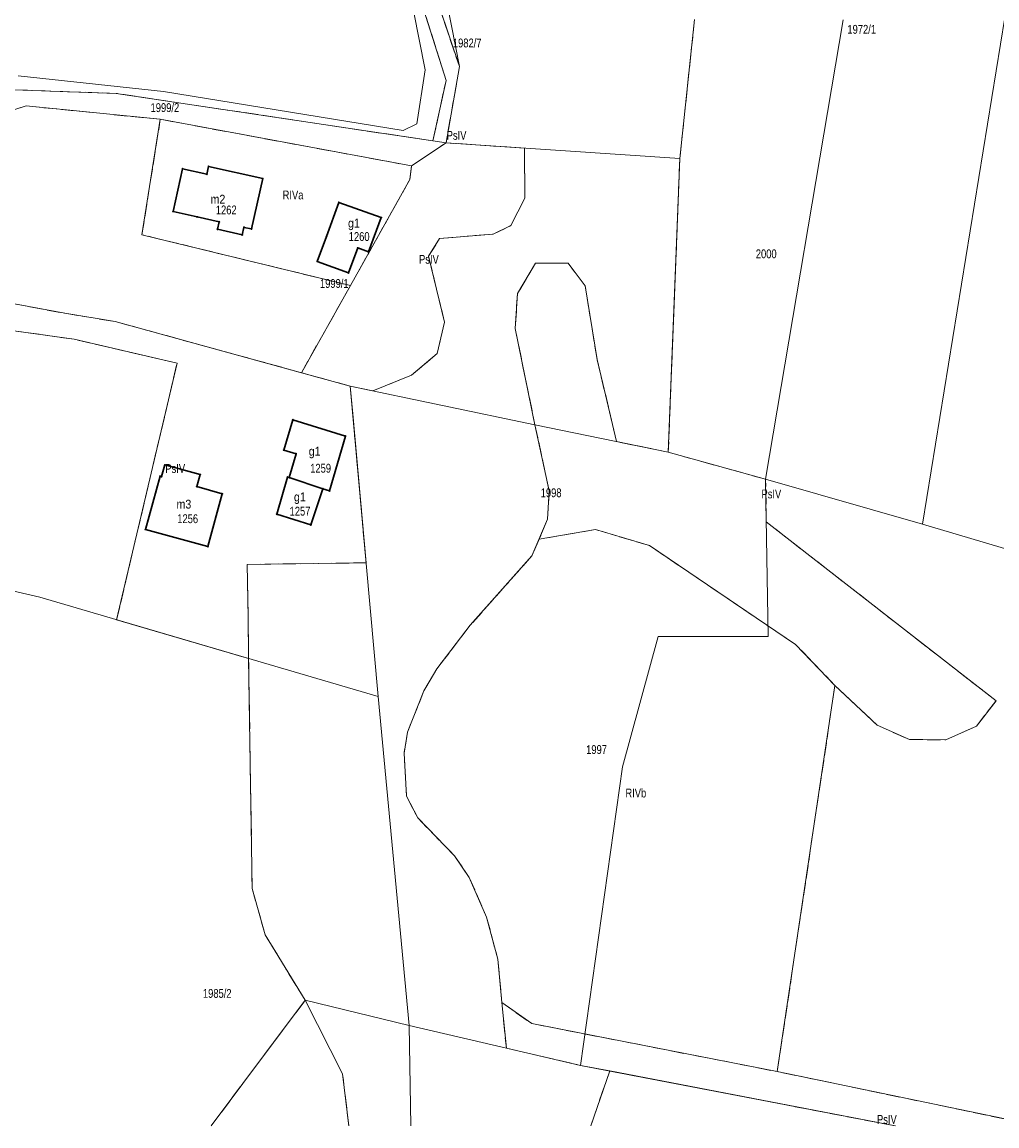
# Model space of a CAD drawing. Header units: metres. Extents: x 7498273 to 7499989, y 5499795 to 5500810.
# Tile 17 of 40: x 7499116 to 7499281, y 5499795 to 5499982. Entities that reach past the tile are written whole.
import ezdxf

# ---------------------------------------------------------------- set-up
doc = ezdxf.new("R2010")
doc.units = ezdxf.units.M
doc.header["$MEASUREMENT"] = 0
doc.linetypes.add('2.25_0.75', pattern=[3, 2.25, -0.75])
doc.layers.get('0').update_dxf_attribs({"color": 2})
for name, color, linetype, lineweight in [('209-oznaczenie konturu klasyfikacyjnego', 7, 'Continuous', 0), ('211-numer działki ewidencyjnej', 7, 'Continuous', 0), ('217-kontur klasyfikacyjny', 7, 'Continuous', 0), ('218-kontur użytku gruntowego', 7, 'Continuous', 0), ('219-działka ewidencyjna', 7, 'Continuous', 0), ('312-budynek ewidencyjny', 7, 'Continuous', 0), ('312-oznaczenie budynku ewidencyjnego', 7, 'Continuous', 0), ('312-oznaczenie budynku ewidencyjnego-Atr117', 7, 'Continuous', 0), ('Punkt budynku', 7, 'Continuous', 0)]:
    doc.layers.add(name, color=color, linetype=linetype, lineweight=lineweight)
doc.styles.get("Standard").update_dxf_attribs({"font": 'Working1250.shx', "width": 0.75})

# ---------------------------------------------------------------- blocks, each defined once
blk = doc.blocks.new('PUNKTBUD')
at = {"color": 0}
blk.add_circle((0, 0), 0.09, dxfattribs=at)

msp = doc.modelspace()

# ---------------------------------------------------------------- linework, layer by layer
at = {"layer": '217-kontur klasyfikacyjny', "color": 3, "linetype": '2.25_0.75', "lineweight": 13, "flags": 128}
for points in [[(7499179.96, 5500004.48), (7499190.12, 5499974.29)], [(7499187.85, 5499971.95), (7499179.43, 5499998.62)], [(7499229.91, 5499982.27), (7499227.42, 5499958.75)], [(7499190.12, 5499974.29), (7499187.85, 5499961.39)], [(7499185.64, 5499961.72), (7499187.85, 5499971.95)], [(7499132.01, 5499969.76), (7499109.86, 5499970.54)], [(7499185.64, 5499961.72), (7499132.01, 5499969.76)], [(7499113.94, 5499966.74), (7499116.77, 5499967.64)], [(7499116.77, 5499967.64), (7499139.49, 5499965.37)], [(7499136.38, 5499945.84), (7499139.49, 5499965.37)], [(7499139.49, 5499965.37), (7499181.99, 5499957.5)], [(7499181.99, 5499957.5), (7499187.85, 5499961.39)], [(7499187.85, 5499961.39), (7499185.64, 5499961.72)], [(7499201.12, 5499960.5), (7499187.85, 5499961.39)], [(7499201.18, 5499952.03), (7499201.12, 5499960.5)], [(7499227.42, 5499958.75), (7499225.47, 5499909.04)], [(7499181.74, 5499955.17), (7499181.99, 5499957.5)], [(7499171.66, 5499937.23), (7499181.74, 5499955.17)], [(7499198.83, 5499947.4), (7499201.18, 5499952.03)], [(7499195.8, 5499945.95), (7499198.83, 5499947.4)], [(7499171.66, 5499937.23), (7499136.38, 5499945.84)], [(7499184.9, 5499942.23), (7499186.76, 5499945.2)], [(7499186.76, 5499945.2), (7499195.8, 5499945.95)], [(7499187.59, 5499931.03), (7499184.9, 5499942.23)], [(7499202.99, 5499941.03), (7499199.96, 5499935.92)], [(7499208.51, 5499941.03), (7499202.99, 5499941.03)], [(7499211.41, 5499937.17), (7499208.51, 5499941.03)], [(7499163.38, 5499922.49), (7499171.66, 5499937.23)], [(7499213.41, 5499924.75), (7499211.41, 5499937.17)], [(7499105.59, 5499935.85), (7499123.3, 5499932.54)], [(7499199.96, 5499935.92), (7499199.54, 5499929.99)], [(7499123.3, 5499932.54), (7499131.86, 5499931.14)], [(7499124.9, 5499928.16), (7499104.35, 5499931.01)], [(7499131.86, 5499931.14), (7499163.38, 5499922.49)], [(7499186.35, 5499925.72), (7499187.59, 5499931.03)], [(7499199.54, 5499929.99), (7499202.9, 5499913.65)], [(7499142.33, 5499924.08), (7499124.9, 5499928.16)], [(7499132.1, 5499880.68), (7499142.33, 5499924.08)], [(7499182, 5499922.06), (7499186.35, 5499925.72)], [(7499216.72, 5499910.83), (7499213.41, 5499924.75)], [(7499171.62, 5499920.23), (7499163.38, 5499922.49)], [(7499175.47, 5499919.42), (7499182, 5499922.06)], [(7499172.05, 5499915.51), (7499171.62, 5499920.23)], [(7499171.62, 5499920.23), (7499175.47, 5499919.42)], [(7499174.32, 5499890.32), (7499172.05, 5499915.51)], [(7499202.9, 5499913.65), (7499205.29, 5499902.5)], [(7499225.47, 5499909.04), (7499216.72, 5499910.83)], [(7499241.94, 5499904.45), (7499225.47, 5499909.04)], [(7499242.06, 5499897.24), (7499241.94, 5499904.45)], [(7499205.29, 5499902.5), (7499205.04, 5499897.73)], [(7499205.04, 5499897.73), (7499203.59, 5499894.31)], [(7499213.15, 5499895.95), (7499203.59, 5499894.31)], [(7499222.26, 5499893.24), (7499213.15, 5499895.95)], [(7499280.94, 5499866.96), (7499242.06, 5499897.24)], [(7499203.59, 5499894.31), (7499202.38, 5499891.48)], [(7499247.01, 5499876.5), (7499222.26, 5499893.24)], [(7499154.2, 5499890.05), (7499174.32, 5499890.32)], [(7499202.38, 5499891.48), (7499197.88, 5499886.4)], [(7499154.33, 5499881.42), (7499154.2, 5499890.05)], [(7499197.88, 5499886.4), (7499191.95, 5499879.75)], [(7499154.44, 5499874.14), (7499154.33, 5499881.42)], [(7499154.44, 5499874.14), (7499132.1, 5499880.68)], [(7499191.95, 5499879.75), (7499186.29, 5499872.37)], [(7499253.67, 5499869.57), (7499247.01, 5499876.5)], [(7499155.03, 5499835.2), (7499154.44, 5499874.14)], [(7499186.29, 5499872.37), (7499184.11, 5499868.68)], [(7499184.11, 5499868.68), (7499181.34, 5499861.67)], [(7499243.91, 5499804.22), (7499253.67, 5499869.57)], [(7499253.67, 5499869.57), (7499260.81, 5499862.82)], [(7499277.62, 5499862.69), (7499280.94, 5499866.96)], [(7499260.81, 5499862.82), (7499266.28, 5499860.41)], [(7499272.45, 5499860.36), (7499277.62, 5499862.69)], [(7499181.34, 5499861.67), (7499180.74, 5499858.1)], [(7499266.28, 5499860.41), (7499272.45, 5499860.36)], [(7499180.74, 5499858.1), (7499181.16, 5499850.82)], [(7499181.16, 5499850.82), (7499183.05, 5499847.14)], [(7499183.05, 5499847.14), (7499189.3, 5499840.72)], [(7499189.3, 5499840.72), (7499191.79, 5499837.04)], [(7499191.79, 5499837.04), (7499194.72, 5499830.37)], [(7499157.24, 5499827.34), (7499155.03, 5499835.2)], [(7499194.72, 5499830.37), (7499196.62, 5499823.24)], [(7499164, 5499816.29), (7499157.24, 5499827.34)], [(7499196.62, 5499823.24), (7499197.29, 5499815.9)], [(7499148.081, 5499795.022), (7499164, 5499816.29)], [(7499170.34, 5499803.83), (7499164, 5499816.29)], [(7499197.29, 5499815.9), (7499202.36, 5499812.34)], [(7499197.29, 5499815.9), (7499198.06, 5499808.17)], [(7499202.36, 5499812.34), (7499243.91, 5499804.22)], [(7499198.06, 5499808.17), (7499210.59, 5499805.27)], [(7499210.59, 5499805.27), (7499215.55, 5499804.32)], [(7499171.401, 5499795.022), (7499170.34, 5499803.83)], [(7499215.55, 5499804.32), (7499212.347, 5499795.022)], [(7499263.907, 5499795.022), (7499215.55, 5499804.32)], [(7499288.164, 5499795.022), (7499243.91, 5499804.22)]]:
    msp.add_lwpolyline(points, dxfattribs=at)
at = {"layer": '218-kontur użytku gruntowego', "color": 3, "linetype": 'Continuous', "lineweight": 13, "flags": 128}
for points in [[(7499190.12, 5499974.29), (7499179.96, 5500004.48)], [(7499179.43, 5499998.62), (7499187.85, 5499971.95)], [(7499229.91, 5499982.27), (7499227.42, 5499958.75)], [(7499187.85, 5499961.39), (7499190.12, 5499974.29)], [(7499187.85, 5499971.95), (7499185.64, 5499961.72)], [(7499109.86, 5499970.54), (7499132.01, 5499969.76)], [(7499132.01, 5499969.76), (7499185.64, 5499961.72)], [(7499116.77, 5499967.64), (7499113.94, 5499966.74)], [(7499139.49, 5499965.37), (7499116.77, 5499967.64)], [(7499139.49, 5499965.37), (7499136.38, 5499945.84)], [(7499181.99, 5499957.5), (7499139.49, 5499965.37)], [(7499187.85, 5499961.39), (7499181.99, 5499957.5)], [(7499185.64, 5499961.72), (7499187.85, 5499961.39)], [(7499201.12, 5499960.5), (7499187.85, 5499961.39)], [(7499201.18, 5499952.03), (7499201.12, 5499960.5)], [(7499227.42, 5499958.75), (7499225.47, 5499909.04)], [(7499181.99, 5499957.5), (7499181.74, 5499955.17)], [(7499181.74, 5499955.17), (7499171.66, 5499937.23)], [(7499198.83, 5499947.4), (7499201.18, 5499952.03)], [(7499195.8, 5499945.95), (7499198.83, 5499947.4)], [(7499136.38, 5499945.84), (7499171.66, 5499937.23)], [(7499184.9, 5499942.23), (7499186.76, 5499945.2)], [(7499186.76, 5499945.2), (7499195.8, 5499945.95)], [(7499187.59, 5499931.03), (7499184.9, 5499942.23)], [(7499202.99, 5499941.03), (7499199.96, 5499935.92)], [(7499208.51, 5499941.03), (7499202.99, 5499941.03)], [(7499211.41, 5499937.17), (7499208.51, 5499941.03)], [(7499171.66, 5499937.23), (7499163.38, 5499922.49)], [(7499213.41, 5499924.75), (7499211.41, 5499937.17)], [(7499123.3, 5499932.54), (7499105.59, 5499935.85)], [(7499199.96, 5499935.92), (7499199.54, 5499929.99)], [(7499131.86, 5499931.14), (7499123.3, 5499932.54)], [(7499104.35, 5499931.01), (7499124.9, 5499928.16)], [(7499163.38, 5499922.49), (7499131.86, 5499931.14)], [(7499186.35, 5499925.72), (7499187.59, 5499931.03)], [(7499199.54, 5499929.99), (7499202.9, 5499913.65)], [(7499124.9, 5499928.16), (7499142.33, 5499924.08)], [(7499142.33, 5499924.08), (7499132.1, 5499880.68)], [(7499182, 5499922.06), (7499186.35, 5499925.72)], [(7499216.72, 5499910.83), (7499213.41, 5499924.75)], [(7499163.38, 5499922.49), (7499171.62, 5499920.23)], [(7499175.47, 5499919.42), (7499182, 5499922.06)], [(7499171.62, 5499920.23), (7499175.47, 5499919.42)], [(7499172.05, 5499915.51), (7499171.62, 5499920.23)], [(7499174.32, 5499890.32), (7499172.05, 5499915.51)], [(7499202.9, 5499913.65), (7499205.29, 5499902.5)], [(7499225.47, 5499909.04), (7499216.72, 5499910.83)], [(7499225.47, 5499909.04), (7499241.94, 5499904.45)], [(7499241.94, 5499904.45), (7499242.06, 5499897.24)], [(7499205.29, 5499902.5), (7499205.04, 5499897.73)], [(7499205.04, 5499897.73), (7499203.59, 5499894.31)], [(7499203.59, 5499894.31), (7499213.15, 5499895.95)], [(7499213.15, 5499895.95), (7499222.26, 5499893.24)], [(7499242.06, 5499897.24), (7499280.94, 5499866.96)], [(7499203.59, 5499894.31), (7499202.38, 5499891.48)], [(7499222.26, 5499893.24), (7499247.01, 5499876.5)], [(7499154.2, 5499890.05), (7499174.32, 5499890.32)], [(7499202.38, 5499891.48), (7499197.88, 5499886.4)], [(7499154.33, 5499881.42), (7499154.2, 5499890.05)], [(7499197.88, 5499886.4), (7499191.95, 5499879.75)], [(7499154.44, 5499874.14), (7499154.33, 5499881.42)], [(7499132.1, 5499880.68), (7499154.44, 5499874.14)], [(7499191.95, 5499879.75), (7499186.29, 5499872.37)], [(7499247.01, 5499876.5), (7499253.67, 5499869.57)], [(7499155.03, 5499835.2), (7499154.44, 5499874.14)], [(7499186.29, 5499872.37), (7499184.11, 5499868.68)], [(7499184.11, 5499868.68), (7499181.34, 5499861.67)], [(7499253.67, 5499869.57), (7499243.91, 5499804.22)], [(7499260.81, 5499862.82), (7499253.67, 5499869.57)], [(7499280.94, 5499866.96), (7499277.62, 5499862.69)], [(7499266.28, 5499860.41), (7499260.81, 5499862.82)], [(7499277.62, 5499862.69), (7499272.45, 5499860.36)], [(7499181.34, 5499861.67), (7499180.74, 5499858.1)], [(7499272.45, 5499860.36), (7499266.28, 5499860.41)], [(7499180.74, 5499858.1), (7499181.16, 5499850.82)], [(7499181.16, 5499850.82), (7499183.05, 5499847.14)], [(7499183.05, 5499847.14), (7499189.3, 5499840.72)], [(7499189.3, 5499840.72), (7499191.79, 5499837.04)], [(7499191.79, 5499837.04), (7499194.72, 5499830.37)], [(7499157.24, 5499827.34), (7499155.03, 5499835.2)], [(7499194.72, 5499830.37), (7499196.62, 5499823.24)], [(7499164, 5499816.29), (7499157.24, 5499827.34)], [(7499196.62, 5499823.24), (7499197.29, 5499815.9)], [(7499164, 5499816.29), (7499148.081, 5499795.022)], [(7499170.34, 5499803.83), (7499164, 5499816.29)], [(7499197.29, 5499815.9), (7499198.06, 5499808.17)], [(7499202.36, 5499812.34), (7499197.29, 5499815.9)], [(7499243.91, 5499804.22), (7499202.36, 5499812.34)], [(7499198.06, 5499808.17), (7499210.59, 5499805.27)], [(7499210.59, 5499805.27), (7499215.55, 5499804.32)], [(7499171.401, 5499795.022), (7499170.34, 5499803.83)], [(7499215.55, 5499804.32), (7499212.347, 5499795.022)], [(7499263.907, 5499795.022), (7499215.55, 5499804.32)], [(7499243.91, 5499804.22), (7499288.164, 5499795.022)]]:
    msp.add_lwpolyline(points, dxfattribs=at)
at = {"layer": '219-działka ewidencyjna', "color": 3, "linetype": 'Continuous', "lineweight": 13, "flags": 128}
for points in [[(7499179.43, 5499998.62), (7499184.3, 5499973.72)], [(7499185.39, 5499998.46), (7499190.12, 5499974.29)], [(7499268.5, 5499896.86), (7499283.91, 5499991.66)], [(7499227.42, 5499958.75), (7499229.91, 5499982.27)], [(7499241.94, 5499904.45), (7499255.09, 5499982.18)], [(7499115.41, 5499972.75), (7499140.05, 5499970.08)], [(7499182.91, 5499964.63), (7499184.3, 5499973.72)], [(7499187.85, 5499961.39), (7499190.12, 5499974.29)], [(7499109.86, 5499970.54), (7499132.01, 5499969.76)], [(7499132.01, 5499969.76), (7499187.85, 5499961.39)], [(7499140.05, 5499970.08), (7499180.6, 5499963.47)], [(7499113.94, 5499966.74), (7499116.77, 5499967.64)], [(7499116.77, 5499967.64), (7499139.49, 5499965.37)], [(7499139.49, 5499965.37), (7499181.99, 5499957.5)], [(7499180.6, 5499963.47), (7499182.91, 5499964.63)], [(7499181.99, 5499957.5), (7499187.85, 5499961.39)], [(7499187.85, 5499961.39), (7499227.42, 5499958.75)], [(7499226.39, 5499932.62), (7499227.42, 5499958.75)], [(7499105.59, 5499935.85), (7499123.3, 5499932.54)], [(7499123.3, 5499932.54), (7499131.86, 5499931.14)], [(7499225.47, 5499909.04), (7499226.39, 5499932.62)], [(7499131.86, 5499931.14), (7499171.62, 5499920.23)], [(7499171.62, 5499920.23), (7499202.9, 5499913.65)], [(7499171.62, 5499920.23), (7499176.36, 5499867.72)], [(7499202.9, 5499913.65), (7499205.29, 5499902.5)], [(7499225.47, 5499909.04), (7499202.9, 5499913.65)], [(7499225.47, 5499909.04), (7499241.94, 5499904.45)], [(7499241.94, 5499904.45), (7499242.37, 5499877.82)], [(7499241.94, 5499904.45), (7499268.5, 5499896.86)], [(7499205.04, 5499897.73), (7499205.29, 5499902.5)], [(7499202.38, 5499891.48), (7499205.04, 5499897.73)], [(7499268.5, 5499896.86), (7499302.76, 5499886.68)], [(7499085.39, 5499892.28), (7499119.12, 5499884.48)], [(7499197.88, 5499886.4), (7499202.38, 5499891.48)], [(7499191.95, 5499879.75), (7499197.88, 5499886.4)], [(7499119.12, 5499884.48), (7499176.36, 5499867.72)], [(7499191.95, 5499879.75), (7499186.29, 5499872.37)], [(7499217.69, 5499855.78), (7499223.73, 5499877.87)], [(7499223.73, 5499877.87), (7499242.37, 5499877.82)], [(7499184.11, 5499868.68), (7499186.29, 5499872.37)], [(7499181.34, 5499861.67), (7499184.11, 5499868.68)], [(7499176.36, 5499867.72), (7499181.62, 5499812.04)], [(7499180.74, 5499858.1), (7499181.34, 5499861.67)], [(7499180.74, 5499858.1), (7499181.16, 5499850.82)], [(7499210.59, 5499805.27), (7499217.69, 5499855.78)], [(7499181.16, 5499850.82), (7499183.05, 5499847.14)], [(7499183.05, 5499847.14), (7499189.3, 5499840.72)], [(7499189.3, 5499840.72), (7499191.79, 5499837.04)], [(7499191.79, 5499837.04), (7499194.72, 5499830.37)], [(7499194.72, 5499830.37), (7499196.62, 5499823.24)], [(7499196.62, 5499823.24), (7499197.29, 5499815.9)], [(7499164, 5499816.29), (7499170.34, 5499803.83)], [(7499164, 5499816.29), (7499181.62, 5499812.04)], [(7499197.29, 5499815.9), (7499198.06, 5499808.17)], [(7499181.62, 5499812.04), (7499181.889, 5499795.022)], [(7499181.62, 5499812.04), (7499198.06, 5499808.17)], [(7499198.06, 5499808.17), (7499210.59, 5499805.27)], [(7499263.906, 5499795.022), (7499210.59, 5499805.27)], [(7499170.34, 5499803.83), (7499171.401, 5499795.022)]]:
    msp.add_lwpolyline(points, dxfattribs=at)
at = {"layer": '312-budynek ewidencyjny', "color": 7, "linetype": 'Continuous', "lineweight": 30, "flags": 128}
for points in [[(7499141.65, 5499949.78), (7499143.26, 5499957)], [(7499143.26, 5499957), (7499147.36, 5499956.09)], [(7499147.36, 5499956.09), (7499147.65, 5499957.4)], [(7499147.65, 5499957.4), (7499156.83, 5499955.35)], [(7499156.83, 5499955.35), (7499154.92, 5499946.81)], [(7499167.62, 5499945.56), (7499169.73, 5499951.29)], [(7499169.73, 5499951.29), (7499176.89, 5499948.74)], [(7499145.75, 5499948.86), (7499141.65, 5499949.78)], [(7499149.46, 5499948.03), (7499145.75, 5499948.86)], [(7499176.89, 5499948.74), (7499174.75, 5499942.93)], [(7499149.17, 5499946.76), (7499149.46, 5499948.03)], [(7499153.37, 5499945.82), (7499149.17, 5499946.76)], [(7499153.65, 5499947.09), (7499153.37, 5499945.82)], [(7499154.92, 5499946.81), (7499153.65, 5499947.09)], [(7499166.06, 5499941.32), (7499167.62, 5499945.56)], [(7499172.91, 5499943.61), (7499171.32, 5499939.39)], [(7499174.75, 5499942.93), (7499172.91, 5499943.61)], [(7499171.32, 5499939.39), (7499166.06, 5499941.32)], [(7499160.39, 5499909.39), (7499161.92, 5499914.52)], [(7499161.92, 5499914.52), (7499170.82, 5499911.75)], [(7499170.82, 5499911.75), (7499168.12, 5499902.48)], [(7499162.47, 5499908.77), (7499160.39, 5499909.39)], [(7499161.27, 5499904.75), (7499162.47, 5499908.77)], [(7499139.7, 5499904.9), (7499140.26, 5499906.89)], [(7499140.26, 5499906.89), (7499146.23, 5499905.25)], [(7499146.23, 5499905.25), (7499145.66, 5499903.22)], [(7499136.98, 5499895.98), (7499139.46, 5499904.97)], [(7499139.46, 5499904.97), (7499139.7, 5499904.9)], [(7499159.21, 5499898.54), (7499161.04, 5499904.82)], [(7499161.04, 5499904.82), (7499161.27, 5499904.75)], [(7499161.27, 5499904.75), (7499167, 5499902.85)], [(7499167, 5499902.85), (7499161.27, 5499904.75)], [(7499145.66, 5499903.22), (7499149.98, 5499902)], [(7499149.98, 5499902), (7499147.54, 5499893.07)], [(7499167, 5499902.85), (7499164.97, 5499896.72)], [(7499168.12, 5499902.48), (7499167, 5499902.85)], [(7499164.97, 5499896.72), (7499159.21, 5499898.54)], [(7499147.54, 5499893.07), (7499136.98, 5499895.98)]]:
    msp.add_lwpolyline(points, dxfattribs=at)

# ---------------------------------------------------------------- block references
at = {"layer": 'Punkt budynku', "color": 5, "linetype": 'Continuous', "lineweight": 13}
for p in [(7499143.26, 5499957), (7499147.36, 5499956.09), (7499147.65, 5499957.4), (7499156.83, 5499955.35), (7499169.73, 5499951.29), (7499141.65, 5499949.78), (7499145.75, 5499948.86), (7499176.89, 5499948.74), (7499149.17, 5499946.76), (7499149.46, 5499948.03), (7499153.65, 5499947.09), (7499154.92, 5499946.81), (7499153.37, 5499945.82), (7499167.62, 5499945.56), (7499172.91, 5499943.61), (7499174.75, 5499942.93), (7499166.06, 5499941.32), (7499171.32, 5499939.39), (7499161.92, 5499914.52), (7499170.82, 5499911.75), (7499160.39, 5499909.39), (7499162.47, 5499908.77), (7499140.26, 5499906.89), (7499146.23, 5499905.25), (7499139.46, 5499904.97), (7499139.7, 5499904.9), (7499161.04, 5499904.82), (7499161.27, 5499904.75), (7499145.66, 5499903.22), (7499149.98, 5499902), (7499167, 5499902.85), (7499168.12, 5499902.48), (7499159.21, 5499898.54), (7499136.98, 5499895.98), (7499164.97, 5499896.72), (7499147.54, 5499893.07)]:
    msp.add_blockref('PUNKTBUD', p, dxfattribs=at)

# ---------------------------------------------------------------- texts
at = {"layer": '209-oznaczenie konturu klasyfikacyjnego', "color": 3, "linetype": 'Continuous', "lineweight": 13, "char_height": 1.5, "attachment_point": 7, "line_spacing_factor": 0.6}
for s, insert in [('\\H1x;\\W0.79;PsIV', (7499187.96, 5499961.89)), ('\\H1x;\\W0.79;RIVa', (7499160.19, 5499951.8)), ('\\H1x;\\W0.79;PsIV', (7499183.28, 5499940.91)), ('\\H1x;\\W0.79;PsIV', (7499140.34, 5499905.5)), ('\\H1x;\\W0.79;PsIV', (7499241.24, 5499901.2)), ('\\H1x;\\W0.79;RIVb', (7499218.21, 5499850.59)), ('\\H1x;\\W0.79;PsIV', (7499260.79, 5499795.35))]:
    msp.add_mtext(s, dxfattribs=dict(at, insert=insert))
at = {"layer": '211-numer działki ewidencyjnej', "color": 3, "linetype": 'Continuous', "lineweight": 13, "char_height": 1.5, "line_spacing_factor": 0.6}
for s, insert, attachment_point in [('\\H1x;\\W0.79;1972/1', (7499255.78, 5499981.35), 1), ('\\H1x;\\W0.79;1982/7', (7499189.01, 5499977.52), 7), ('\\H1x;\\W0.79;1999/2', (7499137.84, 5499968.1), 1), ('\\H1x;\\W0.79;2000', (7499240.28, 5499943.36), 1), ('\\H1x;\\W0.79;1999/1', (7499166.51, 5499938.34), 1), ('\\H1x;\\W0.79;1998', (7499203.87, 5499902.92), 1), ('\\H1x;\\W0.79;1997', (7499211.56, 5499859.46), 1), ('\\H1x;\\W0.79;1985/2', (7499146.7, 5499818.2), 1)]:
    msp.add_mtext(s, dxfattribs=dict(at, insert=insert, attachment_point=attachment_point))
at = {"layer": '312-oznaczenie budynku ewidencyjnego', "color": 7, "linetype": 'Continuous', "lineweight": 13, "char_height": 1.5, "attachment_point": 1, "line_spacing_factor": 0.6}
for s, insert in [('\\H1x;\\W0.79;1262', (7499148.88, 5499950.78)), ('\\H1x;\\W0.79;1260', (7499171.38, 5499946.28)), ('\\H1x;\\W0.79;1259', (7499164.86, 5499907.07)), ('\\H1x;\\W0.79;1257', (7499161.37, 5499899.81)), ('\\H1x;\\W0.79;1256', (7499142.36, 5499898.53))]:
    msp.add_mtext(s, dxfattribs=dict(at, insert=insert))
at = {"layer": '312-oznaczenie budynku ewidencyjnego-Atr117', "color": 7, "char_height": 1.5, "attachment_point": 8, "line_spacing_factor": 0.6}
for s, insert in [('\\H1x;\\W0.9;m2', (7499149.24, 5499951.11)), ('\\H1x;\\W0.9;g1', (7499172.26, 5499946.61)), ('\\H1x;\\W0.9;g1', (7499165.61, 5499908)), ('\\H1x;\\W0.9;g1', (7499163.11, 5499900.27)), ('\\H1x;\\W0.9;m3', (7499143.48, 5499899.48))]:
    msp.add_mtext(s, dxfattribs=dict(at, insert=insert))

doc.saveas('drawing.dxf')
